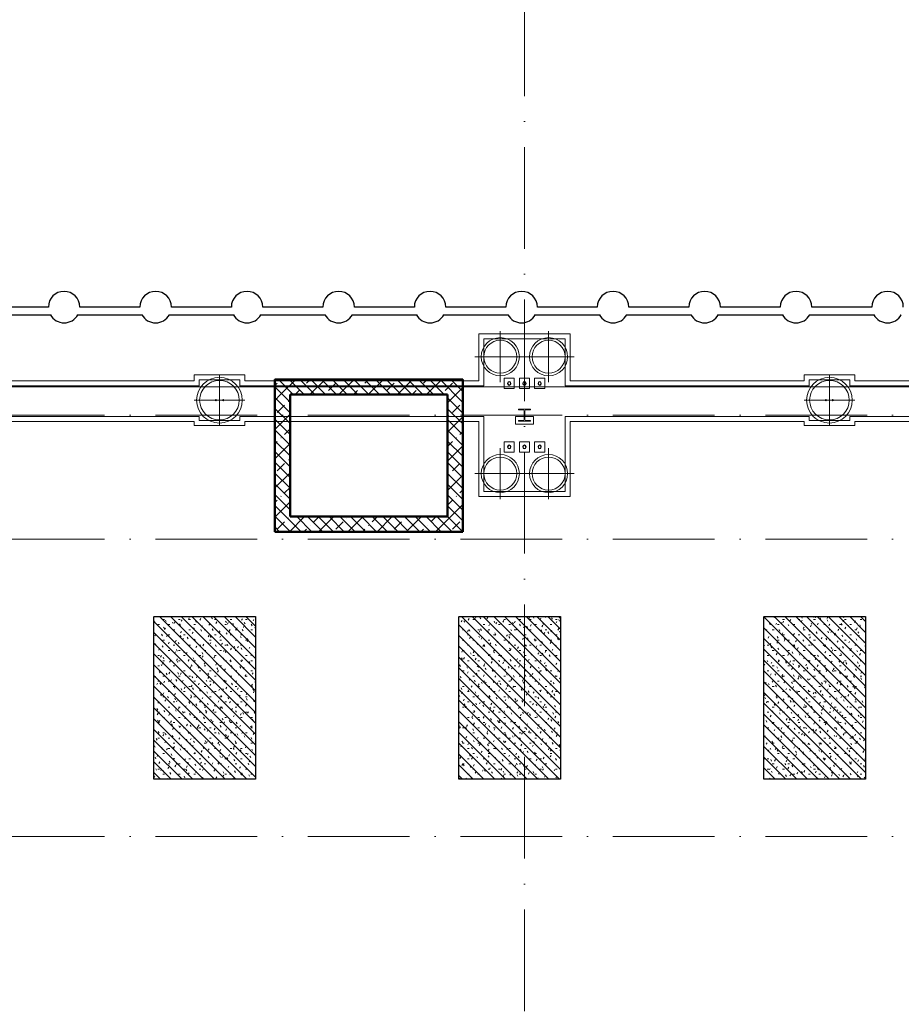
# Model space of a CAD drawing. Header units: millimetres. Extents: x -2694 to 330324, y -17289 to 76899.
# Tile 76 of 142: x 127840 to 145184, y 37638 to 57011. Entities that reach past the tile are written whole.
import ezdxf

# ---------------------------------------------------------------- set-up
doc = ezdxf.new("R2010")
doc.units = ezdxf.units.MM
for name, pattern in [('A_CARA_07', [7, 5, -2]), ('B_CARA_05', [4, 3, -1]), ('IMPORT-A_CARA_15', [760, 500, -130, 0, -130]), ('Čerchovaná 20mm', [3000, 2000, -500, 0, -500])]:
    doc.linetypes.add(name, pattern=pattern)
for name, color, linetype, lineweight in [('11542_003_OK-HALA_TaO-1_ET_R01_AciS_2025-04-14_sloupy_dwg', 150, 'Continuous', 9), ('CA_OSY', 5, 'IMPORT-A_CARA_15', 13), ('CA_PODLAHA25', 7, 'Continuous', 13), ('CA_POHHRA18', 9, 'Continuous', 9), ('CA_POHHRA25', 7, 'Continuous', 13), ('CA_REZY', 1, 'Continuous', 25), ('CA_SRAFY', 9, 'Continuous', 25), ('CA_ZAKLADY25', 7, 'Continuous', 13), ('CA_ZAKLADY5', 1, 'Continuous', 25), ('Konstrukční přípoje', 7, 'Continuous', 13), ('SS_HALA_TaO-DODAVKA_STAVEBNI', 140, 'Continuous', 9), ('SS_HALA_TaO-SLOUP', 140, 'Continuous', 9)]:
    doc.layers.add(name, color=color, linetype=linetype, lineweight=lineweight)
pattern_1 = [(0, (0, 0), (406.4, 101.6), [33.528, -271.272, 33.528, -271.272, -1625.6]), (0, (0, 0), (406.4, 101.6), [-609.6, 33.528, -576.072, 33.528, -271.272, -711.2]), (0, (0, 0), (406.4, 101.6), [-1524, 33.528, -169.672, 33.528, -474.472]), (120, (152.4, 50.8), (-291.18818, 301.152724), [33.528, -271.272, 33.528, -271.272, -1625.6]), (120, (152.4, 50.8), (-291.18818, 301.152724), [-609.6, 33.528, -576.072, 33.528, -271.272, -711.2]), (120, (152.4, 50.8), (-291.18818, 301.152724), [-1524, 33.528, -169.672, 33.528, -474.472]), (240, (203.2, 254), (-115.21182, -402.752724), [33.528, -271.272, 33.528, -271.272, -1625.6]), (240, (203.2, 254), (-115.21182, -402.752724), [-609.6, 33.528, -576.072, 33.528, -271.272, -711.2]), (240, (203.2, 254), (-115.21182, -402.752724), [-1524, 33.528, -169.672, 33.528, -474.472])]
pattern_2 = [(45, (0, 0), (-287.3682, 287.3682), []), (45, (287.37, 0), (-143.6841, 431.0523), [203.2, -101.6, 3.353, -98.247])]
pattern_3 = [(135, (0, 0), (-106.06602, -106.06602), [])]

# ---------------------------------------------------------------- blocks, each defined once
blk = doc.blocks.new('11542 TAO základy_rvt-1-BOURÁNÍ STÁVAJÍCÍCH ZÁKLADOVÝCH PRVKŮ')
at = {"layer": 'CA_SRAFY', "lineweight": 13}
h = blk.add_hatch(dxfattribs=at)
h.set_pattern_fill('FP_15', color=253, style=0, pattern_type=2)
h.set_pattern_definition(pattern_2)
h.paths.add_polyline_path([(136558, 49635), (136558, 49935), (132858, 49935), (132858, 49635), (136258, 49635)])
h = blk.add_hatch(dxfattribs=at)
h.set_pattern_fill('FP_15', color=253, style=0, pattern_type=2)
h.set_pattern_definition(pattern_2)
h.paths.add_polyline_path([(133158, 47235), (133158, 49635), (132858, 49635), (132858, 47235)])
h = blk.add_hatch(dxfattribs=at)
h.set_pattern_fill('FP_15', color=253, style=0, pattern_type=2)
h.set_pattern_definition(pattern_2)
h.paths.add_polyline_path([(136558, 47235), (136558, 49635), (136258, 49635), (136258, 47235)])
h = blk.add_hatch(dxfattribs=at)
h.set_pattern_fill('FP_15', color=253, style=0, pattern_type=2)
h.set_pattern_definition(pattern_2)
h.paths.add_polyline_path([(136558, 46935), (136558, 47235), (132858, 47235), (132858, 46935)])
at = {"layer": 'CA_ZAKLADY25'}
h = blk.add_hatch(dxfattribs=at)
h.set_pattern_fill('FP_8', color=256, style=0, pattern_type=2)
h.set_pattern_definition(pattern_1)
h.paths.add_polyline_path([(130478, 42066), (132478, 42066), (132478, 45266), (130478, 45266)])
h = blk.add_hatch(dxfattribs=at)
h.set_pattern_fill('FP_8', color=256, style=0, pattern_type=2)
h.set_pattern_definition(pattern_1)
h.paths.add_polyline_path([(136478, 42066), (138478, 42066), (138478, 45266), (136478, 45266)])
h = blk.add_hatch(dxfattribs=at)
h.set_pattern_fill('FP_8', color=256, style=0, pattern_type=2)
h.set_pattern_definition(pattern_1)
h.paths.add_polyline_path([(142478, 42066), (144478, 42066), (144478, 45266), (142478, 45266)])
at = {"layer": 'CA_POHHRA25', "color": 9, "lineweight": 25}
for p, q in [((136558, 49935), (132858, 49935)), ((132858, 49635), (132858, 49935)), ((136558, 49935), (136558, 49635)), ((132858, 49635), (132858, 47235)), ((133158, 47235), (133158, 49635)), ((133158, 49635), (136258, 49635)), ((136258, 49635), (136258, 47235)), ((136558, 47235), (136558, 49635)), ((132858, 46935), (132858, 47235)), ((136258, 47235), (133158, 47235)), ((136558, 47235), (136558, 46935)), ((132858, 46935), (136558, 46935))]:
    blk.add_line(p, q, dxfattribs=at)
at = {"layer": 'CA_REZY', "color": 53, "lineweight": 50}
for p, q in [((136558, 49935), (132858, 49935)), ((132858, 49935), (132858, 49635)), ((136558, 49635), (136558, 49935)), ((132858, 49635), (132858, 47235)), ((133158, 47235), (133158, 49635)), ((133158, 49635), (136258, 49635)), ((136258, 49635), (136258, 47235)), ((136558, 47235), (136558, 49635)), ((132858, 47235), (132858, 46935)), ((136258, 47235), (133158, 47235)), ((136558, 46935), (136558, 47235)), ((132858, 46935), (136558, 46935))]:
    blk.add_line(p, q, dxfattribs=at)
at = {"layer": 'CA_ZAKLADY25', "color": 9, "linetype": 'B_CARA_05', "lineweight": 25}
for p, q in [((132858, 46935), (132858, 49935)), ((132858, 49935), (136558, 49935)), ((136558, 49935), (132858, 49935)), ((132858, 49935), (132858, 46935)), ((136558, 49935), (136558, 46935)), ((136558, 46935), (136558, 49935)), ((136558, 46935), (132858, 46935)), ((132858, 46935), (136558, 46935)), ((130478, 45266), (132478, 45266)), ((130478, 42066), (130478, 45266)), ((132478, 45266), (132478, 42066)), ((136478, 45266), (138478, 45266)), ((136478, 42066), (136478, 45266)), ((138478, 45266), (138478, 42066)), ((142478, 45266), (144478, 45266)), ((142478, 42066), (142478, 45266)), ((144478, 45266), (144478, 42066)), ((132478, 42066), (130478, 42066)), ((138478, 42066), (136478, 42066)), ((144478, 42066), (142478, 42066))]:
    blk.add_line(p, q, dxfattribs=at)
at = {"layer": 'CA_ZAKLADY5', "color": 253, "linetype": 'B_CARA_05', "lineweight": 13}
for p, q in [((130478, 45266), (130478, 42066)), ((132478, 45266), (130478, 45266)), ((132478, 42066), (132478, 45266)), ((136478, 45266), (136478, 42066)), ((138478, 45266), (136478, 45266)), ((138478, 42066), (138478, 45266)), ((142478, 45266), (142478, 42066)), ((144478, 45266), (142478, 45266)), ((144478, 42066), (144478, 45266)), ((130478, 42066), (132478, 42066)), ((136478, 42066), (138478, 42066)), ((142478, 42066), (144478, 42066))]:
    blk.add_line(p, q, dxfattribs=at)
blk = doc.blocks.new('pilota 600 mm - D_750_650-2142272-BOURÁNÍ STÁVAJÍCÍCH ZÁKLADOVÝCH PRVKŮ')
at = {"layer": 'CA_POHHRA18'}
for q in [(0, 500), (-500, 0), (0, -500), (500, 0)]:
    blk.add_line((0, 0), q, dxfattribs=at)
blk = doc.blocks.new('pilota 600 mm - D_750_650-2142273-BOURÁNÍ STÁVAJÍCÍCH ZÁKLADOVÝCH PRVKŮ')
at = {"layer": 'CA_POHHRA18'}
for q in [(0, 500), (-500, 0), (500, 0), (0, -500)]:
    blk.add_line((0, 0), q, dxfattribs=at)
blk = doc.blocks.new('pilota 600 mm - D_900_780-2142307-BOURÁNÍ STÁVAJÍCÍCH ZÁKLADOVÝCH PRVKŮ')
at = {"layer": 'CA_POHHRA18'}
for q in [(0, 500), (-500, 0), (0, -500), (500, 0)]:
    blk.add_line((0, 0), q, dxfattribs=at)
blk = doc.blocks.new('11542_003_OK-HALA_TaO-1_ET_R01_AciS_2025-04-14_sloupy_dwg-1858929-BOURÁNÍ STÁVAJÍCÍCH ZÁKLADOVÝCH PRVKŮ')
at = {"layer": '11542_003_OK-HALA_TaO-1_ET_R01_AciS_2025-04-14_sloupy_dwg', "color": 140}
for p, q in [((137890, 49350), (137650, 49350)), ((137650, 49350), (137650, 49333)), ((137650, 49333), (137744, 49333)), ((137765, 49312), (137765, 49148)), ((137775, 49148), (137775, 49312)), ((137796, 49333), (137890, 49333)), ((137890, 49333), (137890, 49350)), ((137744, 49127), (137650, 49127)), ((137650, 49127), (137650, 49110)), ((137650, 49110), (137890, 49110)), ((137890, 49127), (137796, 49127)), ((137890, 49110), (137890, 49127))]:
    blk.add_line(p, q, dxfattribs=at)
for centre, radius, start, end in [((137470, 49855), 32, 0, 180), ((137470, 49855), 32, 180, 0), ((137770, 49855), 32, 0, 180), ((137770, 49855), 32, 180, 0), ((138070, 49855), 32, 0, 180), ((138070, 49855), 32, 180, 0), ((131700, 49525), 10, 0, 180), ((131700, 49525), 10, 180, 0), ((131840, 49525), 10, 0, 180), ((131840, 49525), 10, 180, 0), ((143700, 49525), 10, 0, 180), ((143700, 49525), 10, 180, 0), ((143840, 49525), 10, 0, 180), ((143840, 49525), 10, 180, 0), ((137744, 49312), 21, 0, 90), ((137796, 49312), 21, 90, 180), ((137744, 49148), 21, 270, 0), ((137796, 49148), 21, 180, 270), ((137470, 48605), 32, 0, 180), ((137770, 48605), 32, 0, 180), ((138070, 48605), 32, 0, 180), ((137470, 48605), 32, 180, 0), ((137770, 48605), 32, 180, 0), ((138070, 48605), 32, 180, 0)]:
    blk.add_arc(centre, radius, start, end, dxfattribs=at)
at = {"layer": 'SS_HALA_TaO-DODAVKA_STAVEBNI'}
for centre, start, end in [((137470, 49855), 0, 180), ((137470, 49855), 180, 0), ((137770, 49855), 0, 180), ((137770, 49855), 180, 0), ((138070, 49855), 0, 180), ((138070, 49855), 180, 0), ((137470, 48605), 0, 180), ((137770, 48605), 0, 180), ((138070, 48605), 0, 180), ((137470, 48605), 180, 0), ((137770, 48605), 180, 0), ((138070, 48605), 180, 0)]:
    blk.add_arc(centre, 32, start, end, dxfattribs=at)
at = {"layer": 'SS_HALA_TaO-SLOUP'}
for p, q in [((137890, 49350), (137650, 49350)), ((137650, 49350), (137650, 49333)), ((137650, 49333), (137744, 49333)), ((137765, 49312), (137765, 49148)), ((137775, 49148), (137775, 49312)), ((137796, 49333), (137890, 49333)), ((137890, 49333), (137890, 49350)), ((137744, 49127), (137650, 49127)), ((137650, 49127), (137650, 49110)), ((137650, 49110), (137890, 49110)), ((137890, 49127), (137796, 49127)), ((137890, 49110), (137890, 49127))]:
    blk.add_line(p, q, dxfattribs=at)
for centre, radius, start, end in [((131700, 49525), 10, 0, 180), ((131700, 49525), 10, 180, 0), ((131840, 49525), 10, 0, 180), ((131840, 49525), 10, 180, 0), ((143700, 49525), 10, 0, 180), ((143700, 49525), 10, 180, 0), ((143840, 49525), 10, 0, 180), ((143840, 49525), 10, 180, 0), ((137744, 49312), 21, 0, 90), ((137796, 49312), 21, 90, 180), ((137744, 49148), 21, 270, 0), ((137796, 49148), 21, 180, 270)]:
    blk.add_arc(centre, radius, start, end, dxfattribs=at)
blk = doc.blocks.new('M_Šroub HPM-E - 64_E-V400-BOURÁNÍ STÁVAJÍCÍCH ZÁKLADOVÝCH PRVKŮ')
at = {"layer": 'Konstrukční přípoje'}
for p, q in [((-100, -100), (-100, 100)), ((-100, 100), (100, 100)), ((100, 100), (-100, 100)), ((-100, 100), (-100, -100)), ((100, 100), (100, -100)), ((100, -100), (100, 100)), ((100, -100), (-100, -100)), ((-100, -100), (100, -100))]:
    blk.add_line(p, q, dxfattribs=at)
at = {"layer": 'Konstrukční přípoje', "color": 250, "lineweight": 25}
for start, end in [(360, 180), (180, 360)]:
    blk.add_arc((0, 0), 32, start, end, dxfattribs=at)
at = {"layer": 'Konstrukční přípoje'}
for start, end in [(0, 180), (0, 180), (0, 180), (180, 360), (180, 360), (180, 360)]:
    blk.add_arc((0, 0), 32, start, end, dxfattribs=at)
blk = doc.blocks.new('M_Šroub HPM-E - 64_E-V401-BOURÁNÍ STÁVAJÍCÍCH ZÁKLADOVÝCH PRVKŮ')
at = {"layer": 'Konstrukční přípoje', "lineweight": 9}
h = blk.add_hatch(dxfattribs=at)
h.set_pattern_fill('FP_168', color=50, style=0, pattern_type=2)
h.set_pattern_definition([(45, (-137770.05, -48604.87), (-251.4472, 251.4472), []), (45, (-137770.05, -48223.87), (-251.4472, 251.4472), [])])
h.paths.add_polyline_path([(10, -30), (26, -19), (32, 0), (26, 19), (10, 30), (-10, 30), (-26, 19), (-32, 0), (-26, -19), (-10, -30)])
at = {"layer": 'Konstrukční přípoje'}
for p, q in [((100, 100), (-100, 100)), ((-100, 100), (-100, -100)), ((-100, -100), (-100, 100)), ((-100, 100), (100, 100)), ((100, -100), (100, 100)), ((100, 100), (100, -100)), ((-100, -100), (100, -100)), ((100, -100), (-100, -100))]:
    blk.add_line(p, q, dxfattribs=at)
at = {"layer": 'Konstrukční přípoje', "color": 250, "lineweight": 25}
for start, end in [(360, 180), (180, 360)]:
    blk.add_arc((0, 0), 32, start, end, dxfattribs=at)
at = {"layer": 'Konstrukční přípoje'}
for start, end in [(0, 180), (0, 180), (0, 180), (180, 0), (180, 360), (180, 360)]:
    blk.add_arc((0, 0), 32, start, end, dxfattribs=at)
blk = doc.blocks.new('M_Šroub HPM-E - 64_E-V402-BOURÁNÍ STÁVAJÍCÍCH ZÁKLADOVÝCH PRVKŮ')
at = {"layer": 'Konstrukční přípoje'}
for p, q in [((-100, -100), (-100, 100)), ((-100, 100), (100, 100)), ((100, 100), (-100, 100)), ((-100, 100), (-100, -100)), ((100, 100), (100, -100)), ((100, -100), (100, 100)), ((100, -100), (-100, -100)), ((-100, -100), (100, -100))]:
    blk.add_line(p, q, dxfattribs=at)
at = {"layer": 'Konstrukční přípoje', "color": 250, "lineweight": 25}
for start, end in [(360, 180), (180, 360)]:
    blk.add_arc((0, 0), 32, start, end, dxfattribs=at)
at = {"layer": 'Konstrukční přípoje'}
for start, end in [(0, 180), (0, 180), (0, 180), (180, 360), (180, 360), (180, 360)]:
    blk.add_arc((0, 0), 32, start, end, dxfattribs=at)
blk = doc.blocks.new('M_Šroub HPM-E - 64_E-V403-BOURÁNÍ STÁVAJÍCÍCH ZÁKLADOVÝCH PRVKŮ')
at = {"layer": 'Konstrukční přípoje'}
for p, q in [((100, 100), (-100, 100)), ((-100, 100), (-100, -100)), ((-100, -100), (-100, 100)), ((-100, 100), (100, 100)), ((100, -100), (100, 100)), ((100, 100), (100, -100)), ((-100, -100), (100, -100)), ((100, -100), (-100, -100))]:
    blk.add_line(p, q, dxfattribs=at)
at = {"layer": 'Konstrukční přípoje', "color": 250, "lineweight": 25}
for start, end in [(360, 180), (180, 360)]:
    blk.add_arc((0, 0), 32, start, end, dxfattribs=at)
at = {"layer": 'Konstrukční přípoje'}
for start, end in [(0, 180), (0, 180), (0, 180), (180, 0), (180, 360), (180, 360)]:
    blk.add_arc((0, 0), 32, start, end, dxfattribs=at)
blk = doc.blocks.new('M_Šroub HPM-E - 64_E-V404-BOURÁNÍ STÁVAJÍCÍCH ZÁKLADOVÝCH PRVKŮ')
at = {"layer": 'Konstrukční přípoje', "lineweight": 9}
h = blk.add_hatch(dxfattribs=at)
h.set_pattern_fill('FP_169', color=50, style=0, pattern_type=2)
h.set_pattern_definition([(45, (-137470.05, -49854.87), (-251.4472, 251.4472), []), (45, (-137470.05, -49473.87), (-251.4472, 251.4472), [])])
h.paths.add_polyline_path([(-10, -30), (10, -30), (26, -19), (32, 0), (26, 19), (10, 30), (-10, 30), (-26, 19), (-32, 0), (-26, -19)])
at = {"layer": 'Konstrukční přípoje'}
for p, q in [((-100, -100), (-100, 100)), ((-100, 100), (100, 100)), ((100, 100), (-100, 100)), ((-100, 100), (-100, -100)), ((100, 100), (100, -100)), ((100, -100), (100, 100)), ((100, -100), (-100, -100)), ((-100, -100), (100, -100))]:
    blk.add_line(p, q, dxfattribs=at)
at = {"layer": 'Konstrukční přípoje', "color": 250, "lineweight": 25}
for start, end in [(360, 180), (180, 360)]:
    blk.add_arc((0, 0), 32, start, end, dxfattribs=at)
at = {"layer": 'Konstrukční přípoje'}
for start, end in [(0, 180), (0, 180), (0, 180), (180, 360), (180, 360), (180, 360)]:
    blk.add_arc((0, 0), 32, start, end, dxfattribs=at)
blk = doc.blocks.new('M_Šroub HPM-E - 64_E-V405-BOURÁNÍ STÁVAJÍCÍCH ZÁKLADOVÝCH PRVKŮ')
at = {"layer": 'Konstrukční přípoje'}
for p, q in [((100, 100), (-100, 100)), ((-100, 100), (-100, -100)), ((-100, -100), (-100, 100)), ((-100, 100), (100, 100)), ((100, -100), (100, 100)), ((100, 100), (100, -100)), ((-100, -100), (100, -100)), ((100, -100), (-100, -100))]:
    blk.add_line(p, q, dxfattribs=at)
at = {"layer": 'Konstrukční přípoje', "color": 250, "lineweight": 25}
for start, end in [(360, 180), (180, 360)]:
    blk.add_arc((0, 0), 32, start, end, dxfattribs=at)
at = {"layer": 'Konstrukční přípoje'}
for start, end in [(0, 180), (0, 180), (0, 180), (180, 0), (180, 360), (180, 360)]:
    blk.add_arc((0, 0), 32, start, end, dxfattribs=at)

msp = doc.modelspace()

# ---------------------------------------------------------------- hatches: boundary and pattern name
at = {"layer": 'CA_POHHRA18'}
h = msp.add_hatch(dxfattribs=at)
h.set_pattern_fill('FP_191', color=90, style=0, pattern_type=2)
h.set_pattern_definition(pattern_3)
h.paths.add_polyline_path([(136558, 46935.4), (136558, 49935.4), (132858, 49935.4), (132858, 46935.4)])
h.paths.add_polyline_path([(133158, 47235.4), (133158, 49635.4), (136258, 49635.4), (136258, 47235.4)])
h = msp.add_hatch(dxfattribs=at)
h.set_pattern_fill('FP_191', color=90, style=0, pattern_type=2)
h.set_pattern_definition(pattern_3)
h.paths.add_polyline_path([(132478, 42065.6), (132478, 45265.6), (130478, 45265.6), (130478, 42065.6), (130831.1, 42065.6)])
h = msp.add_hatch(dxfattribs=at)
h.set_pattern_fill('FP_191', color=90, style=0, pattern_type=2)
h.set_pattern_definition(pattern_3)
h.paths.add_polyline_path([(136478, 45265.6), (136478, 42065.6), (138478, 42065.6), (138478, 45265.6)])
h = msp.add_hatch(dxfattribs=at)
h.set_pattern_fill('FP_191', color=90, style=0, pattern_type=2)
h.set_pattern_definition(pattern_3)
h.paths.add_polyline_path([(142478, 45265.6), (142478, 42065.6), (144478, 42065.6), (144478, 45265.6)])

# ---------------------------------------------------------------- linework, layer by layer
at = {"layer": 'CA_OSY', "linetype": 'Čerchovaná 20mm', "lineweight": 9}
for p, q in [((137770, -1496.2), (137770, 75184.5)), ((-1493.6, 49229.9), (299971.9, 49229.9)), ((-1493.6, 46789.9), (299971.9, 46789.9)), ((-1493.6, 40939.9), (299971.9, 40939.9))]:
    msp.add_line(p, q, dxfattribs=at)
at = {"layer": 'CA_PODLAHA25'}
msp.add_line((38140.3, 49789.9), (174495.6, 49789.9), dxfattribs=at)
at = {"layer": 'CA_POHHRA25'}
for p, q in [((131370, 49804.9), (126570, 49804.9)), ((126570, 49804.9), (131370, 49804.9)), ((132170, 49804.9), (136970, 49804.9)), ((132170, 49804.9), (136970, 49804.9)), ((143370, 49804.9), (138570, 49804.9)), ((138570, 49804.9), (143370, 49804.9)), ((144170, 49804.9), (148970, 49804.9)), ((144170, 49804.9), (148970, 49804.9)), ((126570, 49204.9), (131370, 49204.9)), ((126570, 49204.9), (131370, 49204.9)), ((136970, 49204.9), (132170, 49204.9)), ((132170, 49204.9), (136970, 49204.9)), ((137595, 49204.9), (137770, 49204.9)), ((137595, 49204.9), (137770, 49204.9)), ((137770, 49204.9), (137945, 49204.9)), ((137945, 49204.9), (137770, 49204.9)), ((138570, 49204.9), (143370, 49204.9)), ((138570, 49204.9), (143370, 49204.9)), ((148970, 49204.9), (144170, 49204.9)), ((144170, 49204.9), (148970, 49204.9))]:
    msp.add_line(p, q, dxfattribs=at)
at = {"layer": 'CA_POHHRA25', "lineweight": 9}
for p, q in [((126670, 49904.9), (131270, 49904.9)), ((126670, 49904.9), (131270, 49904.9)), ((132270, 49904.9), (136870, 49904.9)), ((132270, 49904.9), (136870, 49904.9)), ((138670, 49904.9), (143270, 49904.9)), ((138670, 49904.9), (143270, 49904.9)), ((144270, 49904.9), (148870, 49904.9)), ((144270, 49904.9), (148870, 49904.9)), ((131270, 49104.9), (126670, 49104.9)), ((126670, 49104.9), (131270, 49104.9)), ((136870, 49104.9), (132270, 49104.9)), ((132270, 49104.9), (136870, 49104.9)), ((143270, 49104.9), (138670, 49104.9)), ((138670, 49104.9), (143270, 49104.9)), ((148870, 49104.9), (144270, 49104.9)), ((144270, 49104.9), (148870, 49104.9))]:
    msp.add_line(p, q, dxfattribs=at)
at = {"layer": 'CA_POHHRA25', "linetype": 'A_CARA_07', "lineweight": 9}
for p, q in [((132858, 49935.4), (132858, 46935.4)), ((136558, 49935.4), (132858, 49935.4)), ((136558, 46935.4), (136558, 49935.4)), ((133158, 47235.4), (133158, 49635.4)), ((133158, 49635.4), (136258, 49635.4)), ((136258, 49635.4), (136258, 47235.4)), ((136258, 47235.4), (133158, 47235.4)), ((132858, 46935.4), (136558, 46935.4)), ((130478, 45265.6), (130478, 42065.6)), ((132478, 45265.6), (130478, 45265.6)), ((132478, 42065.6), (132478, 45265.6)), ((136478, 45265.6), (136478, 42065.6)), ((138478, 45265.6), (136478, 45265.6)), ((138478, 42065.6), (138478, 45265.6)), ((142478, 45265.6), (142478, 42065.6)), ((144478, 45265.6), (142478, 45265.6)), ((144478, 42065.6), (144478, 45265.6)), ((130478, 42065.6), (132478, 42065.6)), ((136478, 42065.6), (138478, 42065.6)), ((142478, 42065.6), (144478, 42065.6))]:
    msp.add_line(p, q, dxfattribs=at)
at = {"layer": 'CA_ZAKLADY25'}
for p, q in [((127223.9, 51354), (128403.9, 51354)), ((129023.9, 51354), (130203.9, 51354)), ((130823.9, 51354), (132003.9, 51354)), ((132623.9, 51354), (133803.9, 51354)), ((134423.9, 51354), (135603.9, 51354)), ((136223.9, 51354), (137403.9, 51354)), ((138023.9, 51354), (139203.9, 51354)), ((139823.9, 51354), (141003.9, 51354)), ((141623.9, 51354), (142803.9, 51354)), ((143423.9, 51354), (144603.9, 51354)), ((128443.7, 51204), (127184.1, 51204)), ((130243.7, 51204), (128984.1, 51204)), ((132043.7, 51204), (130784.1, 51204)), ((133843.7, 51204), (132584.1, 51204)), ((135643.7, 51204), (134384.1, 51204)), ((137443.7, 51204), (136184.1, 51204)), ((139243.7, 51204), (137984.1, 51204)), ((141043.7, 51204), (139784.1, 51204)), ((142843.7, 51204), (141584.1, 51204)), ((144643.7, 51204), (143384.1, 51204)), ((138570, 50729.9), (136970, 50729.9)), ((136970, 50729.9), (136970, 49804.9)), ((136970, 49804.9), (136970, 50729.9)), ((136970, 50729.9), (138570, 50729.9)), ((138570, 49804.9), (138570, 50729.9)), ((138570, 50729.9), (138570, 49804.9)), ((132170, 49924.9), (131370, 49924.9)), ((131370, 49924.9), (131370, 49804.9)), ((131370, 49804.9), (131370, 49924.9)), ((131370, 49924.9), (132170, 49924.9)), ((132170, 49804.9), (132170, 49924.9)), ((132170, 49924.9), (132170, 49804.9)), ((144170, 49924.9), (143370, 49924.9)), ((143370, 49924.9), (143370, 49804.9)), ((143370, 49804.9), (143370, 49924.9)), ((143370, 49924.9), (144170, 49924.9)), ((144170, 49804.9), (144170, 49924.9)), ((144170, 49924.9), (144170, 49804.9)), ((131370, 49204.9), (131370, 49124.9)), ((131370, 49124.9), (131370, 49204.9)), ((131370, 49124.9), (132170, 49124.9)), ((132170, 49124.9), (131370, 49124.9)), ((132170, 49124.9), (132170, 49204.9)), ((132170, 49204.9), (132170, 49124.9)), ((136970, 49204.9), (136970, 47729.9)), ((136970, 47729.9), (136970, 49204.9)), ((137595, 49054.9), (137595, 49204.9)), ((137595, 49204.9), (137595, 49054.9)), ((137945, 49054.9), (137595, 49054.9)), ((137595, 49054.9), (137945, 49054.9)), ((137945, 49204.9), (137945, 49054.9)), ((137945, 49054.9), (137945, 49204.9)), ((138570, 47729.9), (138570, 49204.9)), ((138570, 49204.9), (138570, 47729.9)), ((143370, 49204.9), (143370, 49124.9)), ((143370, 49124.9), (143370, 49204.9)), ((143370, 49124.9), (144170, 49124.9)), ((144170, 49124.9), (143370, 49124.9)), ((144170, 49124.9), (144170, 49204.9)), ((144170, 49204.9), (144170, 49124.9)), ((136970, 47729.9), (138570, 47729.9)), ((138570, 47729.9), (136970, 47729.9))]:
    msp.add_line(p, q, dxfattribs=at)
at = {"layer": 'CA_ZAKLADY25', "lineweight": 9}
for p, q in [((136870, 49904.9), (136870, 50829.9)), ((136870, 50829.9), (138670, 50829.9)), ((138670, 50829.9), (136870, 50829.9)), ((136870, 50829.9), (136870, 49904.9)), ((138670, 50829.9), (138670, 49904.9)), ((138670, 49904.9), (138670, 50829.9)), ((131270, 49904.9), (131270, 50024.9)), ((131270, 50024.9), (132270, 50024.9)), ((132270, 50024.9), (131270, 50024.9)), ((131270, 50024.9), (131270, 49904.9)), ((132270, 50024.9), (132270, 49904.9)), ((132270, 49904.9), (132270, 50024.9)), ((143270, 49904.9), (143270, 50024.9)), ((143270, 50024.9), (144270, 50024.9)), ((144270, 50024.9), (143270, 50024.9)), ((143270, 50024.9), (143270, 49904.9)), ((144270, 50024.9), (144270, 49904.9)), ((144270, 49904.9), (144270, 50024.9)), ((131270, 49024.9), (131270, 49104.9)), ((131270, 49104.9), (131270, 49024.9)), ((132270, 49024.9), (131270, 49024.9)), ((131270, 49024.9), (132270, 49024.9)), ((132270, 49104.9), (132270, 49024.9)), ((132270, 49024.9), (132270, 49104.9)), ((136870, 47629.9), (136870, 49104.9)), ((136870, 49104.9), (136870, 47629.9)), ((138670, 49104.9), (138670, 47629.9)), ((138670, 47629.9), (138670, 49104.9)), ((143270, 49024.9), (143270, 49104.9)), ((143270, 49104.9), (143270, 49024.9)), ((144270, 49024.9), (143270, 49024.9)), ((143270, 49024.9), (144270, 49024.9)), ((144270, 49104.9), (144270, 49024.9)), ((144270, 49024.9), (144270, 49104.9)), ((138670, 47629.9), (136870, 47629.9)), ((136870, 47629.9), (138670, 47629.9))]:
    msp.add_line(p, q, dxfattribs=at)
at = {"layer": 'CA_ZAKLADY25'}
for centre, start, end in [((128713.9, 51355.9), 0, 180), ((130513.9, 51355.9), 0, 180), ((132313.9, 51355.9), 0, 180), ((134113.9, 51355.9), 0, 180), ((135913.9, 51355.9), 0, 180), ((137713.9, 51355.9), 0, 180), ((139513.9, 51355.9), 0, 180), ((141313.9, 51355.9), 0, 180), ((143113.9, 51355.9), 0, 180), ((144913.9, 51355.9), 0, 180), ((128713.9, 51355.9), 180, 180.35413), ((128713.9, 51355.9), 359.64587, 0), ((130513.9, 51355.9), 180, 180.35413), ((130513.9, 51355.9), 359.64587, 0), ((132313.9, 51355.9), 180, 180.35413), ((132313.9, 51355.9), 359.64587, 0), ((134113.9, 51355.9), 180, 180.35413), ((134113.9, 51355.9), 359.64587, 0), ((135913.9, 51355.9), 180, 180.35413), ((135913.9, 51355.9), 359.64587, 0), ((137713.9, 51355.9), 180, 180.35413), ((137713.9, 51355.9), 359.64587, 0), ((139513.9, 51355.9), 180, 180.35413), ((139513.9, 51355.9), 359.64587, 0), ((141313.9, 51355.9), 180, 180.35413), ((141313.9, 51355.9), 359.64587, 0), ((143113.9, 51355.9), 180, 180.35413), ((143113.9, 51355.9), 359.64587, 0), ((144913.9, 51355.9), 180, 180.35413), ((128713.9, 51355.9), 209.34397, 330.65603), ((130513.9, 51355.9), 209.34397, 330.65603), ((132313.9, 51355.9), 209.34397, 330.65603), ((134113.9, 51355.9), 209.34397, 330.65603), ((135913.9, 51355.9), 209.34397, 330.65603), ((137713.9, 51355.9), 209.34397, 330.65603), ((139513.9, 51355.9), 209.34397, 330.65603), ((141313.9, 51355.9), 209.34397, 330.65603), ((143113.9, 51355.9), 209.34397, 330.65603), ((144913.9, 51355.9), 209.34397, 330.65603)]:
    msp.add_arc(centre, 310, start, end, dxfattribs=at)
at = {"layer": 'CA_ZAKLADY25', "lineweight": 9}
for centre, radius, start, end in [((137295, 50379.9), 375, 0, 180), ((137295, 50379.9), 375, 0, 180), ((137295, 50379.9), 325, 90, 270), ((137295, 50379.9), 325, 90, 270), ((137295, 50379.9), 325, 270, 90), ((137295, 50379.9), 325, 270, 90), ((138245, 50379.9), 375, 0, 180), ((138245, 50379.9), 375, 0, 180), ((138245, 50379.9), 325, 90, 270), ((138245, 50379.9), 325, 90, 270), ((138245, 50379.9), 325, 270, 90), ((138245, 50379.9), 325, 270, 90), ((137295, 50379.9), 375, 180, 0), ((137295, 50379.9), 375, 180, 0), ((138245, 50379.9), 375, 180, 0), ((138245, 50379.9), 375, 180, 0), ((131770, 49524.9), 450, 0, 180), ((131770, 49524.9), 450, 0, 180), ((131770, 49524.9), 390, 90, 270), ((131770, 49524.9), 390, 90, 270), ((131770, 49524.9), 390, 270, 90), ((131770, 49524.9), 390, 270, 90), ((143770, 49524.9), 450, 0, 180), ((143770, 49524.9), 450, 0, 180), ((143770, 49524.9), 390, 90, 270), ((143770, 49524.9), 390, 90, 270), ((143770, 49524.9), 390, 270, 90), ((143770, 49524.9), 390, 270, 90), ((131770, 49524.9), 450, 180, 0), ((131770, 49524.9), 450, 180, 0), ((143770, 49524.9), 450, 180, 0), ((143770, 49524.9), 450, 180, 0), ((137295, 48079.9), 375, 0, 180), ((137295, 48079.9), 375, 0, 180), ((138245, 48079.9), 375, 0, 180), ((138245, 48079.9), 375, 0, 180), ((137295, 48079.9), 325, 90, 270), ((137295, 48079.9), 325, 90, 270), ((137295, 48079.9), 325, 270, 90), ((137295, 48079.9), 325, 270, 90), ((138245, 48079.9), 325, 90, 270), ((138245, 48079.9), 325, 90, 270), ((138245, 48079.9), 325, 270, 90), ((138245, 48079.9), 325, 270, 90), ((137295, 48079.9), 375, 180, 0), ((137295, 48079.9), 375, 180, 0), ((138245, 48079.9), 375, 180, 0), ((138245, 48079.9), 375, 180, 0)]:
    msp.add_arc(centre, radius, start, end, dxfattribs=at)
at = {"layer": 'CA_ZAKLADY5'}
for p, q in [((128403.9, 51354), (127223.9, 51354)), ((130203.9, 51354), (129023.9, 51354)), ((132003.9, 51354), (130823.9, 51354)), ((133803.9, 51354), (132623.9, 51354)), ((135603.9, 51354), (134423.9, 51354)), ((137403.9, 51354), (136223.9, 51354)), ((139203.9, 51354), (138023.9, 51354)), ((141003.9, 51354), (139823.9, 51354)), ((142803.9, 51354), (141623.9, 51354)), ((144603.9, 51354), (143423.9, 51354)), ((127184.1, 51204), (128443.7, 51204)), ((128984.1, 51204), (130243.7, 51204)), ((130784.1, 51204), (132043.7, 51204)), ((132584.1, 51204), (133843.7, 51204)), ((134384.1, 51204), (135643.7, 51204)), ((136184.1, 51204), (137443.7, 51204)), ((137984.1, 51204), (139243.7, 51204)), ((139784.1, 51204), (141043.7, 51204)), ((141584.1, 51204), (142843.7, 51204)), ((143384.1, 51204), (144643.7, 51204))]:
    msp.add_line(p, q, dxfattribs=at)
for centre, start, end in [((128713.9, 51355.9), 0, 180), ((130513.9, 51355.9), 0, 180), ((132313.9, 51355.9), 0, 180), ((134113.9, 51355.9), 0, 180), ((135913.9, 51355.9), 0, 180), ((137713.9, 51355.9), 0, 180), ((139513.9, 51355.9), 0, 180), ((141313.9, 51355.9), 0, 180), ((143113.9, 51355.9), 0, 180), ((144913.9, 51355.9), 0, 180), ((128713.9, 51355.9), 180, 180.35413), ((128713.9, 51355.9), 359.64587, 0), ((130513.9, 51355.9), 180, 180.35413), ((130513.9, 51355.9), 359.64587, 0), ((132313.9, 51355.9), 180, 180.35413), ((132313.9, 51355.9), 359.64587, 0), ((134113.9, 51355.9), 180, 180.35413), ((134113.9, 51355.9), 359.64587, 0), ((135913.9, 51355.9), 180, 180.35413), ((135913.9, 51355.9), 359.64587, 360), ((137713.9, 51355.9), 180, 180.35413), ((137713.9, 51355.9), 359.64587, 0), ((139513.9, 51355.9), 180, 180.35413), ((139513.9, 51355.9), 359.64587, 0), ((141313.9, 51355.9), 180, 180.35413), ((141313.9, 51355.9), 359.64587, 0), ((143113.9, 51355.9), 180, 180.35413), ((143113.9, 51355.9), 359.64587, 0), ((144913.9, 51355.9), 180, 180.35413), ((128713.9, 51355.9), 209.34397, 330.65603), ((130513.9, 51355.9), 209.34397, 330.65603), ((132313.9, 51355.9), 209.34397, 330.65603), ((134113.9, 51355.9), 209.34397, 330.65603), ((135913.9, 51355.9), 209.34397, 330.65603), ((137713.9, 51355.9), 209.34397, 330.65603), ((139513.9, 51355.9), 209.34397, 330.65603), ((141313.9, 51355.9), 209.34397, 330.65603), ((143113.9, 51355.9), 209.34397, 330.65603), ((144913.9, 51355.9), 209.34397, 330.65603)]:
    msp.add_arc(centre, 310, start, end, dxfattribs=at)

# ---------------------------------------------------------------- block references
at = {"lineweight": 5}
msp.add_blockref('11542 TAO základy_rvt-1-BOURÁNÍ STÁVAJÍCÍCH ZÁKLADOVÝCH PRVKŮ', (0, 0), dxfattribs=at)
at = {"layer": '11542_003_OK-HALA_TaO-1_ET_R01_AciS_2025-04-14_sloupy_dwg', "color": 140}
msp.add_blockref('11542_003_OK-HALA_TaO-1_ET_R01_AciS_2025-04-14_sloupy_dwg-1858929-BOURÁNÍ STÁVAJÍCÍCH ZÁKLADOVÝCH PRVKŮ', (0, 0), dxfattribs=at)
at = {"layer": 'CA_POHHRA18'}
for name, p in [('pilota 600 mm - D_750_650-2142272-BOURÁNÍ STÁVAJÍCÍCH ZÁKLADOVÝCH PRVKŮ', (137295, 50379.9)), ('pilota 600 mm - D_750_650-2142273-BOURÁNÍ STÁVAJÍCÍCH ZÁKLADOVÝCH PRVKŮ', (137295, 48079.9))]:
    msp.add_blockref(name, p, dxfattribs=at)
at = {"layer": 'CA_POHHRA18', "rotation": 180}
for name, p in [('pilota 600 mm - D_750_650-2142273-BOURÁNÍ STÁVAJÍCÍCH ZÁKLADOVÝCH PRVKŮ', (138245, 50379.9)), ('pilota 600 mm - D_900_780-2142307-BOURÁNÍ STÁVAJÍCÍCH ZÁKLADOVÝCH PRVKŮ', (131770, 49524.9)), ('pilota 600 mm - D_900_780-2142307-BOURÁNÍ STÁVAJÍCÍCH ZÁKLADOVÝCH PRVKŮ', (143770, 49524.9)), ('pilota 600 mm - D_750_650-2142272-BOURÁNÍ STÁVAJÍCÍCH ZÁKLADOVÝCH PRVKŮ', (138245, 48079.9))]:
    msp.add_blockref(name, p, dxfattribs=at)
at = {"layer": 'Konstrukční přípoje'}
for name, p in [('M_Šroub HPM-E - 64_E-V404-BOURÁNÍ STÁVAJÍCÍCH ZÁKLADOVÝCH PRVKŮ', (137470, 49854.9)), ('M_Šroub HPM-E - 64_E-V400-BOURÁNÍ STÁVAJÍCÍCH ZÁKLADOVÝCH PRVKŮ', (137770, 49854.9)), ('M_Šroub HPM-E - 64_E-V402-BOURÁNÍ STÁVAJÍCÍCH ZÁKLADOVÝCH PRVKŮ', (138070, 49854.9)), ('M_Šroub HPM-E - 64_E-V405-BOURÁNÍ STÁVAJÍCÍCH ZÁKLADOVÝCH PRVKŮ', (137470, 48604.9)), ('M_Šroub HPM-E - 64_E-V401-BOURÁNÍ STÁVAJÍCÍCH ZÁKLADOVÝCH PRVKŮ', (137770, 48604.9)), ('M_Šroub HPM-E - 64_E-V403-BOURÁNÍ STÁVAJÍCÍCH ZÁKLADOVÝCH PRVKŮ', (138070, 48604.9))]:
    msp.add_blockref(name, p, dxfattribs=at)

doc.saveas('drawing.dxf')
